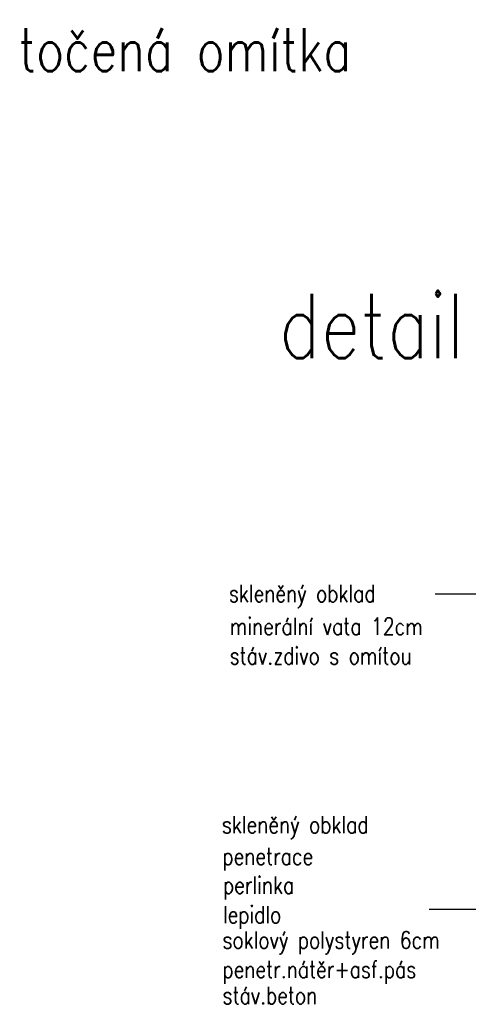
# Model space of a CAD drawing. Header units: millimetres. Extents: x -637441 to -130928, y -380379 to -53767.
# Tile 129 of 193: x -358388 to -355777, y -183660 to -177924. Entities that reach past the tile are written whole.
import ezdxf

# ---------------------------------------------------------------- set-up
doc = ezdxf.new("R2010")
doc.units = ezdxf.units.MM
doc.header["$LTSCALE"] = 10
for name, color, linetype, lineweight in [('CKKOTY', 7, 'Continuous', 25), ('CKTEXTY_MALE', 7, 'Continuous', 25), ('CKTEXTY_STREDNI', 6, 'Continuous', 50)]:
    doc.layers.add(name, color=color, linetype=linetype, lineweight=lineweight)
doc.styles.get("Standard").update_dxf_attribs({"font": 'simplex.shx', "width": 0.8})

msp = doc.modelspace()

# ---------------------------------------------------------------- linework, layer by layer
at = {"layer": 'CKKOTY', "color": 6}
msp.add_line((-354331.465, -183108.27), (-356004.962, -183108.27), dxfattribs=at)
at = {"layer": 'CKTEXTY_MALE'}
msp.add_line((-355970.137, -181268.508), (-353885.158, -181268.508), dxfattribs=at)

# ---------------------------------------------------------------- texts
at = {"layer": 'CKTEXTY_MALE', "color": 7, "width": 0.8}
msp.add_text('točená omítka', height=250, dxfattribs=at).set_placement((-358395.416, -178223.806))
at = {"layer": 'CKTEXTY_MALE', "width": 0.8}
for s, p in [('skleněný obklad', (-357170.496, -181316.233)), ('minerální vata 12cm', (-357166.048, -181508.266)), ('stáv.zdivo s omítou', (-357166.048, -181679.695)), ('skleněný obklad', (-357211.333, -182663.162)), ('soklový polystyren 6cm', (-357207.866, -183335.191)), ('penetr.nátěr+asf.pás', (-357207.866, -183506.619)), ('stáv.beton', (-357207.866, -183658.247))]:
    msp.add_text(s, height=100, dxfattribs=at).set_placement(p)
at = {"layer": 'CKTEXTY_MALE', "color": 1, "width": 0.8}
for s, p in [('penetrace', (-357208.05, -182847.877)), ('perlinka', (-357204.935, -183015.923)), ('lepidlo', (-357204.935, -183187.352))]:
    msp.add_text(s, height=100, dxfattribs=at).set_placement(p)
at = {"layer": 'CKTEXTY_STREDNI', "color": 7, "linetype": 'Continuous', "width": 0.8}
msp.add_text('detail zateplení vrátnice:', height=375, dxfattribs=at).set_placement((-356879.881, -179894.99))

doc.saveas('drawing.dxf')
